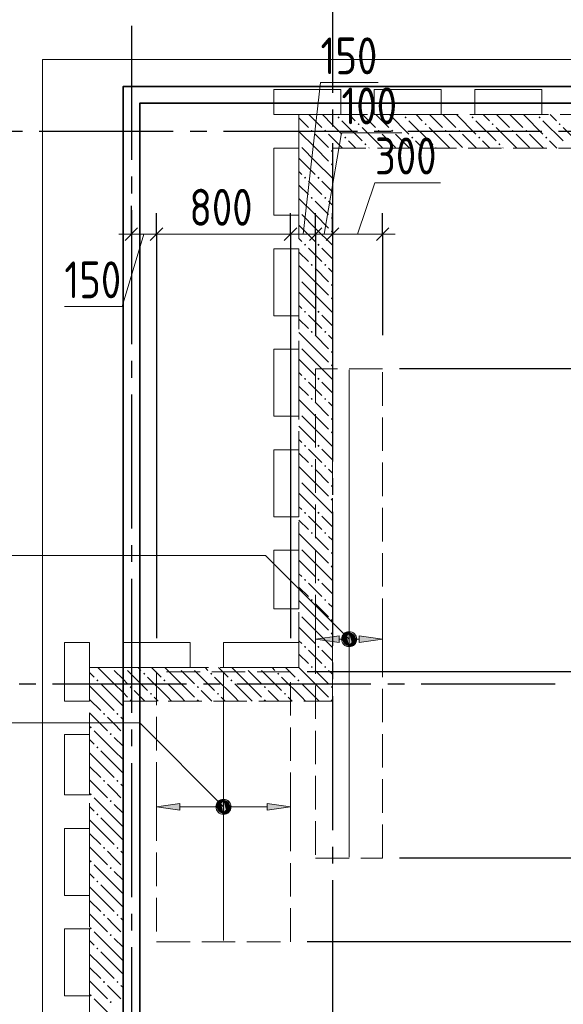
# Model space of a CAD drawing. Header units: millimetres. Extents: x 0 to 36258, y 0 to 42000.
# Tile 8 of 19: x 7257 to 10503, y 32860 to 38737. Entities that reach past the tile are written whole.
import ezdxf

# ---------------------------------------------------------------- set-up
doc = ezdxf.new("R2010")
doc.units = ezdxf.units.MM
doc.linetypes.add('______2', pattern=[270, 200, -70])
doc.linetypes.add('______5', pattern=[1100, 800, -100, 100, -100])
for name, color, linetype, lineweight in [('Standard', 7, 'Continuous', 25), ('ДОП Верх по Х', 7, 'Continuous', 25), ('Оси', 40, '______5', 18), ('Позиционная метка номер позиции', 7, 'Continuous', 13), ('Примечания', 7, 'Continuous', 25)]:
    doc.layers.add(name, color=color, linetype=linetype, lineweight=lineweight)
doc.layers.add('ЖБ Перекрытие верхний уровень', color=7, linetype='Continuous', lineweight=25, true_color=0xe0e0ff)
doc.layers.add('ЖБ Стена верхний уровень', color=7, linetype='Continuous', lineweight=25, true_color=0x006e00)
doc.styles.add('GOST 2.304-81', font='txt')

msp = doc.modelspace()

# ---------------------------------------------------------------- hatches: boundary and pattern name
at = {"layer": 'ДОП Верх по Х', "linetype": 'Continuous', "lineweight": 13, "transparency": 33554687}
for points in [[(9164, 35019), (9024, 35039), (9164, 35059)], [(8214, 34019), (8074, 34039), (8214, 34059)]]:
    msp.add_hatch(color=7, dxfattribs=at).paths.add_polyline_path(points, flags=16)
for points in [[(9191.7, 35020.2), (9191.7, 35057.8), (9186.5, 35039)], [(9191.7, 35057.8), (9205.2, 35006.8), (9205.2, 35071.3)], [(9191.7, 35057.8), (9191.7, 35020.2), (9205.2, 35006.8)], [(9205.2, 35071.3), (9224, 35001.5), (9224, 35076.5)], [(9205.2, 35071.3), (9205.2, 35006.8), (9224, 35001.5)], [(9224, 35076.5), (9224, 35001.5), (9242.7, 35006.8)], [(9224, 35076.5), (9242.7, 35006.8), (9242.7, 35071.3)], [(9242.7, 35071.3), (9242.7, 35006.8), (9256.2, 35020.2)], [(9242.7, 35071.3), (9256.2, 35020.2), (9256.2, 35057.8)], [(9256.2, 35057.8), (9256.2, 35020.2), (9261.5, 35039)], [(9284, 35019), (9424, 35039), (9284, 35059)], [(8441.7, 34020.2), (8441.7, 34057.8), (8436.5, 34039)], [(8441.7, 34057.8), (8455.2, 34006.8), (8455.2, 34071.3)], [(8441.7, 34057.8), (8441.7, 34020.2), (8455.2, 34006.8)], [(8455.2, 34071.3), (8474, 34001.5), (8474, 34076.5)], [(8455.2, 34071.3), (8455.2, 34006.8), (8474, 34001.5)], [(8474, 34076.5), (8474, 34001.5), (8492.7, 34006.8)], [(8474, 34076.5), (8492.7, 34006.8), (8492.7, 34071.3)], [(8492.7, 34071.3), (8492.7, 34006.8), (8506.2, 34020.2)], [(8492.7, 34071.3), (8506.2, 34020.2), (8506.2, 34057.8)], [(8506.2, 34057.8), (8506.2, 34020.2), (8511.5, 34039)], [(8734, 34019), (8874, 34039), (8734, 34059)]]:
    msp.add_hatch(color=7, dxfattribs=at).paths.add_polyline_path(points)
at = {"layer": 'ЖБ Стена верхний уровень', "linetype": 'Continuous', "lineweight": 18, "transparency": 33554687}
for points in [[(9154.5, 38153.1), (9160.9, 38159.6), (9167.4, 38153.1), (9160.9, 38146.6)], [(9554.5, 38153.1), (9560.9, 38159.6), (9567.4, 38153.1), (9560.9, 38146.6)], [(9954.5, 38153.1), (9960.9, 38159.6), (9967.4, 38153.1), (9960.9, 38146.6)], [(10354.5, 38153.1), (10360.9, 38159.6), (10367.4, 38153.1), (10360.9, 38146.6)], [(9274.5, 38113.1), (9281, 38119.6), (9287.5, 38113.1), (9281, 38106.6)], [(9674.5, 38113.1), (9681, 38119.6), (9687.5, 38113.1), (9681, 38106.6)], [(10074.5, 38113.1), (10081, 38119.6), (10087.5, 38113.1), (10081, 38106.6)], [(10474.5, 38113.1), (10481, 38119.6), (10487.5, 38113.1), (10481, 38106.6)], [(8994.5, 38073.1), (9001, 38079.6), (9007.5, 38073.1), (9001, 38066.6)], [(9074.5, 38073.1), (9081, 38079.6), (9087.5, 38073.1), (9081, 38066.6)], [(9194.5, 38033.1), (9201, 38039.6), (9207.5, 38033.1), (9201, 38026.6)], [(9394.5, 38073.1), (9401, 38079.6), (9407.5, 38073.1), (9401, 38066.6)], [(9474.5, 38073.1), (9481, 38079.6), (9487.5, 38073.1), (9481, 38066.6)], [(9594.5, 38033.1), (9601, 38039.6), (9607.5, 38033.1), (9601, 38026.6)], [(9794.5, 38073.1), (9801, 38079.6), (9807.5, 38073.1), (9801, 38066.6)], [(9874.5, 38073.1), (9881, 38079.6), (9887.5, 38073.1), (9881, 38066.6)], [(9994.5, 38033.1), (10001, 38039.6), (10007.5, 38033.1), (10001, 38026.6)], [(10194.5, 38073.1), (10201, 38079.6), (10207.5, 38073.1), (10201, 38066.6)], [(10274.5, 38073.1), (10281, 38079.6), (10287.5, 38073.1), (10281, 38066.6)], [(10394.5, 38033.1), (10401, 38039.6), (10407.5, 38033.1), (10401, 38026.6)], [(8924, 37996.6), (8927.5, 37993.1), (8924, 37989.7)], [(9314.5, 37993.1), (9321, 37999.6), (9327.5, 37993.1), (9321, 37986.6)], [(9714.5, 37993.1), (9721, 37999.6), (9727.5, 37993.1), (9721, 37986.6)], [(10114.5, 37993.1), (10121, 37999.6), (10127.5, 37993.1), (10121, 37986.6)], [(9114.5, 37953.1), (9121, 37959.6), (9124, 37956.6), (9124, 37949.7), (9121, 37946.6)], [(9114.5, 37873.1), (9121, 37879.6), (9124, 37876.6), (9124, 37869.7), (9121, 37866.6)], [(8954.5, 37793.1), (8960.9, 37799.6), (8967.4, 37793.1), (8960.9, 37786.6)], [(9034.5, 37793.1), (9041, 37799.6), (9047.4, 37793.1), (9041, 37786.6)], [(8994.5, 37673.1), (9001, 37679.6), (9007.5, 37673.1), (9001, 37666.6)], [(9074.5, 37673.1), (9081, 37679.6), (9087.5, 37673.1), (9081, 37666.6)], [(8924, 37596.6), (8927.5, 37593.1), (8924, 37589.7)], [(9114.5, 37553.1), (9121, 37559.6), (9124, 37556.6), (9124, 37549.7), (9121, 37546.6)], [(9114.5, 37473.1), (9121, 37479.6), (9124, 37476.6), (9124, 37469.7), (9121, 37466.6)], [(8954.5, 37393.1), (8960.9, 37399.6), (8967.4, 37393.1), (8960.9, 37386.6)], [(9034.5, 37393.1), (9041, 37399.6), (9047.4, 37393.1), (9041, 37386.6)], [(8994.5, 37273.1), (9001, 37279.6), (9007.5, 37273.1), (9001, 37266.6)], [(9074.5, 37273.1), (9081, 37279.6), (9087.5, 37273.1), (9081, 37266.6)], [(8924, 37196.6), (8927.5, 37193.1), (8924, 37189.7)], [(9114.5, 37153.1), (9121, 37159.6), (9124, 37156.6), (9124, 37149.7), (9121, 37146.6)], [(9114.5, 37073.1), (9121, 37079.6), (9124, 37076.6), (9124, 37069.7), (9121, 37066.6)], [(8954.5, 36993.1), (8960.9, 36999.6), (8967.4, 36993.1), (8960.9, 36986.6)], [(9034.5, 36993.1), (9041, 36999.6), (9047.4, 36993.1), (9041, 36986.6)], [(8994.5, 36873.1), (9001, 36879.6), (9007.5, 36873.1), (9001, 36866.6)], [(9074.5, 36873.1), (9081, 36879.6), (9087.5, 36873.1), (9081, 36866.6)], [(8924, 36796.6), (8927.5, 36793.1), (8924, 36789.7)], [(9114.5, 36753.1), (9121, 36759.6), (9124, 36756.6), (9124, 36749.7), (9121, 36746.6)], [(9114.5, 36673.1), (9121, 36679.6), (9124, 36676.6), (9124, 36669.7), (9121, 36666.6)], [(8954.5, 36593.1), (8960.9, 36599.6), (8967.4, 36593.1), (8960.9, 36586.6)], [(9034.5, 36593.1), (9041, 36599.6), (9047.4, 36593.1), (9041, 36586.6)], [(8994.5, 36473.1), (9001, 36479.6), (9007.5, 36473.1), (9001, 36466.6)], [(9074.5, 36473.1), (9081, 36479.6), (9087.5, 36473.1), (9081, 36466.6)], [(8924, 36396.6), (8927.5, 36393.1), (8924, 36389.7)], [(9114.5, 36353.1), (9121, 36359.6), (9124, 36356.6), (9124, 36349.7), (9121, 36346.6)], [(9114.5, 36273.1), (9121, 36279.6), (9124, 36276.6), (9124, 36269.7), (9121, 36266.6)], [(8954.5, 36193.1), (8960.9, 36199.6), (8967.4, 36193.1), (8960.9, 36186.6)], [(9034.5, 36193.1), (9041, 36199.6), (9047.4, 36193.1), (9041, 36186.6)], [(8994.5, 36073.1), (9001, 36079.6), (9007.5, 36073.1), (9001, 36066.6)], [(9074.5, 36073.1), (9081, 36079.6), (9087.5, 36073.1), (9081, 36066.6)], [(8924, 35996.6), (8927.5, 35993.1), (8924, 35989.7)], [(9114.5, 35953.1), (9121, 35959.6), (9124, 35956.6), (9124, 35949.7), (9121, 35946.6)], [(9114.5, 35873.1), (9121, 35879.6), (9124, 35876.6), (9124, 35869.7), (9121, 35866.6)], [(8954.5, 35793.1), (8960.9, 35799.6), (8967.4, 35793.1), (8960.9, 35786.6)], [(9034.5, 35793.1), (9041, 35799.6), (9047.4, 35793.1), (9041, 35786.6)], [(8994.5, 35673.1), (9001, 35679.6), (9007.5, 35673.1), (9001, 35666.6)], [(9074.5, 35673.1), (9081, 35679.6), (9087.5, 35673.1), (9081, 35666.6)], [(8924, 35596.6), (8927.5, 35593.1), (8924, 35589.7)], [(9114.5, 35553.1), (9121, 35559.6), (9124, 35556.6), (9124, 35549.7), (9121, 35546.6)], [(9114.5, 35473.1), (9121, 35479.6), (9124, 35476.6), (9124, 35469.7), (9121, 35466.6)], [(8954.5, 35393.1), (8960.9, 35399.6), (8967.4, 35393.1), (8960.9, 35386.6)], [(9034.5, 35393.1), (9041, 35399.6), (9047.4, 35393.1), (9041, 35386.6)], [(8994.5, 35273.1), (9001, 35279.6), (9007.5, 35273.1), (9001, 35266.6)], [(9074.5, 35273.1), (9081, 35279.6), (9087.5, 35273.1), (9081, 35266.6)], [(8924, 35196.6), (8927.5, 35193.1), (8924, 35189.7)], [(9114.5, 35153.1), (9121, 35159.6), (9124, 35156.6), (9124, 35149.7), (9121, 35146.6)], [(9114.5, 35073.1), (9121, 35079.6), (9124, 35076.6), (9124, 35069.7), (9121, 35066.6)], [(8954.5, 34993.1), (8960.9, 34999.6), (8967.4, 34993.1), (8960.9, 34986.6)], [(9034.5, 34993.1), (9041, 34999.6), (9047.4, 34993.1), (9041, 34986.6)], [(7804.3, 34870), (7801, 34866.6), (7797.6, 34870)], [(7884.3, 34870), (7881, 34866.6), (7877.6, 34870)], [(8204.3, 34870), (8201, 34866.6), (8197.6, 34870)], [(8284.3, 34870), (8281, 34866.6), (8277.6, 34870)], [(8604.3, 34870), (8601, 34866.6), (8597.6, 34870)], [(8684.3, 34870), (8681, 34866.6), (8677.6, 34870)], [(8994.5, 34873.1), (9001, 34879.6), (9007.5, 34873.1), (9004.3, 34870), (8997.6, 34870)], [(9004.3, 34870), (9001, 34866.6), (8997.6, 34870)], [(9074.5, 34873.1), (9081, 34879.6), (9087.5, 34873.1), (9084.3, 34870), (9077.6, 34870)], [(9084.3, 34870), (9081, 34866.6), (9077.6, 34870)], [(7714.5, 34793.1), (7721, 34799.6), (7727.5, 34793.1), (7721, 34786.6)], [(7994.5, 34833.1), (8001, 34839.6), (8007.5, 34833.1), (8001, 34826.6)], [(8114.5, 34793.1), (8121, 34799.6), (8127.5, 34793.1), (8121, 34786.6)], [(8394.5, 34833.1), (8401, 34839.6), (8407.5, 34833.1), (8401, 34826.6)], [(8514.5, 34793.1), (8521, 34799.6), (8527.5, 34793.1), (8521, 34786.6)], [(8794.5, 34833.1), (8801, 34839.6), (8807.5, 34833.1), (8801, 34826.6)], [(8914.5, 34793.1), (8921, 34799.6), (8927.5, 34793.1), (8921, 34786.6)], [(7914.5, 34753.1), (7921, 34759.6), (7927.5, 34753.1), (7921, 34746.6)], [(8314.5, 34753.1), (8321, 34759.6), (8327.5, 34753.1), (8321, 34746.6)], [(8714.5, 34753.1), (8721, 34759.6), (8727.5, 34753.1), (8721, 34746.6)], [(9114.5, 34753.1), (9121, 34759.6), (9124, 34756.6), (9124, 34749.7), (9121, 34746.6)], [(7914.5, 34673.1), (7921, 34679.6), (7927.5, 34673.1), (7924.3, 34670), (7917.6, 34670)], [(8034.5, 34713.1), (8041, 34719.6), (8047.4, 34713.1), (8041, 34706.6)], [(8314.5, 34673.1), (8321, 34679.6), (8327.5, 34673.1), (8324.3, 34670), (8317.6, 34670)], [(8434.5, 34713.1), (8441, 34719.6), (8447.4, 34713.1), (8441, 34706.6)], [(8714.5, 34673.1), (8721, 34679.6), (8727.5, 34673.1), (8724.3, 34670), (8717.6, 34670)], [(8834.5, 34713.1), (8841, 34719.6), (8847.4, 34713.1), (8841, 34706.6)], [(9114.5, 34673.1), (9121, 34679.6), (9124, 34676.6), (9124, 34670), (9117.6, 34670)], [(7754.5, 34593.1), (7760.9, 34599.6), (7767.4, 34593.1), (7760.9, 34586.6)], [(7834.5, 34593.1), (7841, 34599.6), (7847.4, 34593.1), (7841, 34586.6)], [(7674.5, 34513.1), (7681, 34519.6), (7687.5, 34513.1), (7681, 34506.6)], [(7794.5, 34473.1), (7801, 34479.6), (7807.5, 34473.1), (7801, 34466.6)], [(7714.5, 34393.1), (7721, 34399.6), (7727.5, 34393.1), (7721, 34386.6)], [(7754.5, 34193.1), (7760.9, 34199.6), (7767.4, 34193.1), (7760.9, 34186.6)], [(7834.5, 34193.1), (7841, 34199.6), (7847.4, 34193.1), (7841, 34186.6)], [(7674.5, 34113.1), (7681, 34119.6), (7687.5, 34113.1), (7681, 34106.6)], [(7794.5, 34073.1), (7801, 34079.6), (7807.5, 34073.1), (7801, 34066.6)], [(7714.5, 33993.1), (7721, 33999.6), (7727.5, 33993.1), (7721, 33986.6)], [(7754.5, 33793.1), (7760.9, 33799.6), (7767.4, 33793.1), (7760.9, 33786.6)], [(7834.5, 33793.1), (7841, 33799.6), (7847.4, 33793.1), (7841, 33786.6)], [(7674.5, 33713.1), (7681, 33719.6), (7687.5, 33713.1), (7681, 33706.6)], [(7794.5, 33673.1), (7801, 33679.6), (7807.5, 33673.1), (7801, 33666.6)], [(7714.5, 33593.1), (7721, 33599.6), (7727.5, 33593.1), (7721, 33586.6)], [(7754.5, 33393.1), (7760.9, 33399.6), (7767.4, 33393.1), (7760.9, 33386.6)], [(7834.5, 33393.1), (7841, 33399.6), (7847.4, 33393.1), (7841, 33386.6)], [(7674.5, 33313.1), (7681, 33319.6), (7687.5, 33313.1), (7681, 33306.6)], [(7794.5, 33273.1), (7801, 33279.6), (7807.5, 33273.1), (7801, 33266.6)], [(7714.5, 33193.1), (7721, 33199.6), (7727.5, 33193.1), (7721, 33186.6)], [(7754.5, 32993.1), (7760.9, 32999.6), (7767.4, 32993.1), (7760.9, 32986.6)], [(7834.5, 32993.1), (7841, 32999.6), (7847.4, 32993.1), (7841, 32986.6)], [(7674.5, 32913.1), (7681, 32919.6), (7687.5, 32913.1), (7681, 32906.6)], [(7794.5, 32873.1), (7801, 32879.6), (7807.5, 32873.1), (7801, 32866.6)]]:
    msp.add_hatch(color=7, dxfattribs=at).paths.add_polyline_path(points, flags=16)
at = {"layer": 'Позиционная метка номер позиции', "linetype": 'Continuous', "lineweight": 13, "transparency": 33554687}
for points in [[(9192.2, 35007.2), (9235.5, 35082.3), (9180.7, 35027.5)], [(9180.7, 35027.5), (9235.5, 35082.3), (9212.5, 35082.3)], [(9180.7, 35027.5), (9212.5, 35082.3), (9180.7, 35050.5)], [(9180.7, 35050.5), (9212.5, 35082.3), (9192.2, 35070.8)], [(9192.2, 35007.2), (9255.8, 35070.8), (9235.5, 35082.3)], [(9212.5, 34995.7), (9255.8, 35070.8), (9192.2, 35007.2)], [(9212.5, 34995.7), (9267.3, 35050.5), (9255.8, 35070.8)], [(9235.5, 34995.7), (9267.3, 35050.5), (9212.5, 34995.7)], [(9235.5, 34995.7), (9267.3, 35027.5), (9267.3, 35050.5)], [(9267.3, 35027.5), (9235.5, 34995.7), (9255.8, 35007.2)], [(8442.2, 34007.2), (8485.5, 34082.3), (8430.7, 34027.5)], [(8430.7, 34027.5), (8485.5, 34082.3), (8462.5, 34082.3)], [(8430.7, 34027.5), (8462.5, 34082.3), (8430.7, 34050.5)], [(8430.7, 34050.5), (8462.5, 34082.3), (8442.2, 34070.8)], [(8442.2, 34007.2), (8505.8, 34070.8), (8485.5, 34082.3)], [(8462.5, 33995.7), (8505.8, 34070.8), (8442.2, 34007.2)], [(8462.5, 33995.7), (8517.3, 34050.5), (8505.8, 34070.8)], [(8485.5, 33995.7), (8517.3, 34050.5), (8462.5, 33995.7)], [(8485.5, 33995.7), (8517.3, 34027.5), (8517.3, 34050.5)], [(8517.3, 34027.5), (8485.5, 33995.7), (8505.8, 34007.2)]]:
    msp.add_hatch(color=7, dxfattribs=at).paths.add_polyline_path(points)

# ---------------------------------------------------------------- linework, layer by layer
at = {"layer": 'Standard', "color": 7, "linetype": 'Continuous', "lineweight": 13, "transparency": 33554687}
for p, q in [((8949, 37457), (9053.2, 38361)), ((9053.2, 38361), (9397.2, 38361)), ((9074, 37457), (9178.2, 38062)), ((9178.2, 38062), (9537.9, 38062)), ((9274, 37457), (9378.2, 37763.2)), ((9378.2, 37763.2), (9769.1, 37763.2)), ((7924, 37457), (7849, 37457)), ((7999, 37457), (7868.1, 37024.1)), ((8074, 37457), (7924, 37457)), ((9024, 37457), (8874, 37457)), ((9124, 37457), (9024, 37457)), ((9424, 37457), (9124, 37457)), ((9424, 37457), (9499, 37457)), ((7868.1, 37024.1), (7524, 37024.1))]:
    msp.add_line(p, q, dxfattribs=at)
at = {"layer": 'Standard', "color": 251, "linetype": 'Continuous', "lineweight": -3, "true_color": 0x656565, "transparency": 33554687}
for p, q in [((7924, 37457), (7924, 37625.8)), ((7924, 37457), (7924, 37582)), ((8074, 37457), (8074, 37582)), ((8874, 37457), (8874, 37582)), ((9024, 37457), (9024, 37582)), ((9124, 37457), (9124, 37582)), ((9424, 37457), (9424, 37582)), ((7924, 37457), (7924, 37332)), ((8074, 37457), (8074, 37332)), ((8874, 37457), (8874, 37332)), ((8874, 37457), (8874, 35045)), ((9024, 37457), (9024, 37332)), ((9024, 37457), (9024, 36853)), ((9124, 37457), (9124, 37332)), ((9124, 37457), (9124, 36757)), ((9424, 37457), (9424, 37332)), ((9424, 37457), (9424, 36853))]:
    msp.add_line(p, q, dxfattribs=at)
at = {"layer": 'Standard', "color": 7, "linetype": 'Continuous', "lineweight": 25, "transparency": 33554687}
for p, q in [((7961.5, 37494.5), (7886.5, 37419.5)), ((8111.5, 37494.5), (8036.5, 37419.5)), ((8911.5, 37494.5), (8836.5, 37419.5)), ((9061.5, 37494.5), (8986.5, 37419.5)), ((9161.5, 37494.5), (9086.5, 37419.5)), ((9461.5, 37494.5), (9386.5, 37419.5))]:
    msp.add_line(p, q, dxfattribs=at)
at = {"layer": 'Standard', "color": 254, "linetype": 'Continuous', "lineweight": 35, "true_color": 0xc4c4ff, "transparency": 33554687}
for points in [[(7874, 16762), (22093.7, 16762), (22093.7, 38338), (7874, 38338), (7874, 16762)], [(7974, 16862), (21993.7, 16862), (21993.7, 38238), (7974, 38238), (7974, 16862)]]:
    msp.add_lwpolyline(points, dxfattribs=at)
at = {"layer": 'Standard', "color": 251, "linetype": 'Continuous', "lineweight": -3, "true_color": 0x656565, "transparency": 33554687}
for points in [[(8074, 37457), (8074, 37273.4), (8074, 37273.4), (8074, 35045)], [(11724, 36653), (11707, 36653), (11707, 36653), (9524, 36653)], [(11724, 34845), (11707, 34845), (11707, 34845), (11707, 34845), (11707, 34845), (8974, 34845)], [(11724, 33733), (11707, 33733), (11707, 33733), (11707, 33733), (11707, 33733), (11707, 33733), (11707, 33733), (9524, 33733)], [(11724, 33233), (11707, 33233), (11707, 33233), (11707, 33233), (11707, 33233), (11707, 33233), (11707, 33233), (11707, 33233), (11707, 33233), (8974, 33233)]]:
    msp.add_lwpolyline(points, dxfattribs=at)
at = {"layer": 'Standard', "color": 7, "linetype": 'Continuous', "lineweight": 13, "transparency": 33554687}
msp.add_lwpolyline([(8874, 37457), (8402.3, 37457), (8402.3, 37457), (8074, 37457)], dxfattribs=at)
at = {"layer": 'ДОП Верх по Х', "color": 7, "linetype": 'Continuous', "lineweight": 18, "transparency": 33554687}
for p, q in [((9224, 36647), (9224, 33739)), ((8474, 34838), (8474, 33240))]:
    msp.add_line(p, q, dxfattribs=at)
at = {"layer": 'ДОП Верх по Х', "color": 251, "linetype": 'Continuous', "lineweight": 13, "true_color": 0x494949, "transparency": 33554687}
for p, q in [((9024, 35039), (9024, 35139)), ((9424, 35039), (9424, 35139)), ((9024, 35039), (9164, 35059)), ((9164, 35019), (9024, 35039)), ((9024, 35039), (9024, 34939)), ((9024, 35039), (9024, 35039)), ((9164, 35059), (9164, 35019)), ((9164, 35039), (9194, 35039)), ((9224, 35076.5), (9224, 35076.5)), ((9254, 35039), (9284, 35039)), ((9424, 35039), (9284, 35059)), ((9284, 35059), (9284, 35019)), ((9284, 35019), (9424, 35039)), ((9424, 35039), (9424, 34939)), ((9424, 35039), (9424, 35039)), ((9224, 35001.5), (9224, 35001.5)), ((8074, 34039), (8074, 34139)), ((8874, 34039), (8874, 34139)), ((8074, 34039), (8214, 34059)), ((8214, 34019), (8074, 34039)), ((8074, 34039), (8074, 33939)), ((8074, 34039), (8074, 34039)), ((8214, 34059), (8214, 34019)), ((8214, 34039), (8444, 34039)), ((8474, 34076.5), (8474, 34076.5)), ((8504, 34039), (8734, 34039)), ((8874, 34039), (8734, 34059)), ((8734, 34059), (8734, 34019)), ((8734, 34019), (8874, 34039)), ((8874, 34039), (8874, 33939)), ((8874, 34039), (8874, 34039)), ((8474, 34001.5), (8474, 34001.5))]:
    msp.add_line(p, q, dxfattribs=at)
for centre in [(9224, 35039), (8474, 34039)]:
    msp.add_circle(centre, 37.5, dxfattribs=at)
at = {"layer": 'ЖБ Перекрытие верхний уровень', "color": 7, "linetype": 'Continuous', "lineweight": 18, "transparency": 33554687}
for p, q in [((22354, 38500), (7394, 38500)), ((7394, 38500), (7394, 16930)), ((8774, 38320), (9174, 38320)), ((8774, 38170), (8774, 38320)), ((9174, 38320), (9174, 38170)), ((9374, 38320), (9774, 38320)), ((9374, 38170), (9374, 38320)), ((9774, 38320), (9774, 38170)), ((9974, 38170), (9974, 38320)), ((9974, 38320), (10374, 38320)), ((10374, 38320), (10374, 38170)), ((9174, 38170), (8774, 38170)), ((9774, 38170), (9374, 38170)), ((10374, 38170), (9974, 38170)), ((8774, 37570), (8774, 37970)), ((8774, 37970), (8924, 37970)), ((8924, 37970), (8924, 37570)), ((8924, 37570), (8774, 37570)), ((8774, 36970), (8774, 37370)), ((8774, 37370), (8924, 37370)), ((8924, 37370), (8924, 36970)), ((8924, 36970), (8774, 36970)), ((8774, 36370), (8774, 36770)), ((8774, 36770), (8924, 36770)), ((8924, 36770), (8924, 36370)), ((8924, 36370), (8774, 36370)), ((8774, 35770), (8774, 36170)), ((8774, 36170), (8924, 36170)), ((8924, 36170), (8924, 35770)), ((8924, 35770), (8774, 35770)), ((8774, 35220), (8774, 35570)), ((8774, 35570), (8924, 35570)), ((8924, 35570), (8924, 35220)), ((8924, 35220), (8774, 35220)), ((7524, 34670), (7524, 35020)), ((7524, 35020), (7674, 35020)), ((7674, 35020), (7674, 34670)), ((7874, 35020), (8274, 35020)), ((7874, 34870), (7874, 35020)), ((8274, 35020), (8274, 34870)), ((8474, 34870), (8474, 35020)), ((8474, 35020), (8924, 35020)), ((8924, 35020), (8924, 34870)), ((8274, 34870), (7874, 34870)), ((8924, 34870), (8474, 34870)), ((7674, 34670), (7524, 34670)), ((7524, 34110), (7524, 34470)), ((7524, 34470), (7674, 34470)), ((7674, 34470), (7674, 34110)), ((7674, 34110), (7524, 34110)), ((7524, 33510), (7524, 33910)), ((7524, 33910), (7674, 33910)), ((7674, 33910), (7674, 33510)), ((7674, 33510), (7524, 33510)), ((7524, 32910), (7524, 33310)), ((7524, 33310), (7674, 33310)), ((7674, 33310), (7674, 32910)), ((7674, 32910), (7524, 32910))]:
    msp.add_line(p, q, dxfattribs=at)
at = {"layer": 'ЖБ Стена верхний уровень', "color": 251, "linetype": '______2', "lineweight": 13, "true_color": 0x656565, "transparency": 33554687}
for p, q in [((9124, 38170), (8924, 38170)), ((8924, 38170), (8924, 34870)), ((22024, 38170), (9124, 38170)), ((9124, 37970), (21824, 37970)), ((9124, 34870), (9124, 37970)), ((7874, 34870), (7674, 34870)), ((7674, 34870), (7674, 30950)), ((8924, 34870), (7874, 34870)), ((9124, 34670), (9124, 34870)), ((7874, 30950), (7874, 34670)), ((7874, 34670), (9124, 34670))]:
    msp.add_line(p, q, dxfattribs=at)
at = {"layer": 'ЖБ Стена верхний уровень', "color": 9, "linetype": 'Continuous', "lineweight": 18, "true_color": 0xc7c7c7, "transparency": 33554687}
for p, q in [((8924, 38150.1), (8981, 38093.1)), ((9021, 38133.1), (8984.1, 38170)), ((9064.1, 38170), (9124, 38110.1)), ((9224.1, 38170), (9260.9, 38133.1)), ((9304.1, 38170), (9381, 38093.1)), ((9421, 38133.1), (9384.1, 38170)), ((9464.1, 38170), (9581, 38053.1)), ((9624.1, 38170), (9660.9, 38133.1)), ((9704.1, 38170), (9781, 38093.1)), ((9821, 38133.1), (9784.1, 38170)), ((9864.1, 38170), (9981, 38053.1)), ((10024.1, 38170), (10060.9, 38133.1)), ((10104.1, 38170), (10181, 38093.1)), ((10221, 38133.1), (10184.1, 38170)), ((10264.1, 38170), (10381, 38053.1)), ((10424.1, 38170), (10460.9, 38133.1)), ((9060.9, 38093.1), (9021, 38133.1)), ((9124, 38110.1), (9181, 38053.1)), ((9181, 38133.1), (9301, 38013.1)), ((9421, 37973.1), (9301, 38093.1)), ((9460.9, 38093.1), (9421, 38133.1)), ((9581, 38133.1), (9701, 38013.1)), ((9821, 37973.1), (9701, 38093.1)), ((9860.9, 38093.1), (9821, 38133.1)), ((9981, 38133.1), (10101, 38013.1)), ((10221, 37973.1), (10101, 38093.1)), ((10260.9, 38093.1), (10221, 38133.1)), ((10381, 38133.1), (10501, 38013.1)), ((10621, 37973.1), (10501, 38093.1)), ((9021, 37973.1), (8924, 38070.1)), ((9021, 38053.1), (9101, 37973.1)), ((9101, 38053.1), (9124, 38030.1)), ((9124, 38030.1), (9184.1, 37970)), ((9421, 38053.1), (9501, 37973.1)), ((9501, 38053.1), (9584.1, 37970)), ((9821, 38053.1), (9901, 37973.1)), ((9901, 38053.1), (9984.1, 37970)), ((10221, 38053.1), (10301, 37973.1)), ((10301, 38053.1), (10384.1, 37970)), ((8941, 37973.1), (9021, 37893.1)), ((9021, 37973.1), (9101, 37893.1)), ((9264.1, 37970), (9221, 38013.1)), ((9341, 37973.1), (9344.1, 37970)), ((9421, 37973.1), (9424.1, 37970)), ((9664.1, 37970), (9621, 38013.1)), ((9741, 37973.1), (9744.1, 37970)), ((9821, 37973.1), (9824.1, 37970)), ((10064.1, 37970), (10021, 38013.1)), ((10141, 37973.1), (10144.1, 37970)), ((10221, 37973.1), (10224.1, 37970)), ((10464.1, 37970), (10421, 38013.1)), ((8941, 37893.1), (8924, 37910.1)), ((8941, 37893.1), (9021, 37813.1)), ((9021, 37893.1), (9124, 37790.1)), ((8924, 37830.1), (8941, 37813.1)), ((8924, 37750.1), (8981, 37693.1)), ((9021, 37733.1), (8981, 37773.1)), ((9060.9, 37693.1), (9021, 37733.1)), ((9060.9, 37773.1), (9124, 37710.1)), ((9021, 37573.1), (8924, 37670.1)), ((9021, 37653.1), (9101, 37573.1)), ((9101, 37653.1), (9124, 37630.1)), ((8941, 37573.1), (9021, 37493.1)), ((9021, 37573.1), (9101, 37493.1)), ((8941, 37493.1), (8924, 37510.1)), ((8941, 37493.1), (9021, 37413.1)), ((9021, 37493.1), (9124, 37390.1)), ((8924, 37430.1), (8941, 37413.1)), ((8924, 37350.1), (8981, 37293.1)), ((9021, 37333.1), (8981, 37373.1)), ((9060.9, 37293.1), (9021, 37333.1)), ((9060.9, 37373.1), (9124, 37310.1)), ((9021, 37173.1), (8924, 37270.1)), ((9021, 37253.1), (9101, 37173.1)), ((9101, 37253.1), (9124, 37230.1)), ((8941, 37173.1), (9021, 37093.1)), ((9021, 37173.1), (9101, 37093.1)), ((8941, 37093.1), (8924, 37110.1)), ((8941, 37093.1), (9021, 37013.1)), ((9021, 37093.1), (9124, 36990.1)), ((8924, 37030.1), (8941, 37013.1)), ((9021, 36933.1), (8981, 36973.1)), ((9060.9, 36973.1), (9124, 36910.1)), ((8924, 36950.1), (8981, 36893.1)), ((9060.9, 36893.1), (9021, 36933.1)), ((9021, 36773.1), (8924, 36870.1)), ((9021, 36853.1), (9101, 36773.1)), ((9101, 36853.1), (9124, 36830.1)), ((8941, 36773.1), (9021, 36693.1)), ((9021, 36773.1), (9101, 36693.1)), ((8941, 36693.1), (8924, 36710.1)), ((8941, 36693.1), (9021, 36613.1)), ((9021, 36693.1), (9124, 36590.1)), ((8924, 36630.1), (8941, 36613.1)), ((9021, 36533.1), (8981, 36573.1)), ((9060.9, 36573.1), (9124, 36510.1)), ((8924, 36550.1), (8981, 36493.1)), ((9060.9, 36493.1), (9021, 36533.1)), ((9021, 36373.1), (8924, 36470.1)), ((9021, 36453.1), (9101, 36373.1)), ((9101, 36453.1), (9124, 36430.1)), ((8941, 36373.1), (9021, 36293.1)), ((9021, 36373.1), (9101, 36293.1)), ((8941, 36293.1), (8924, 36310.1)), ((8941, 36293.1), (9021, 36213.1)), ((9021, 36293.1), (9124, 36190.1)), ((8924, 36230.1), (8941, 36213.1)), ((8924, 36150.1), (8981, 36093.1)), ((9021, 36133.1), (8981, 36173.1)), ((9060.9, 36173.1), (9124, 36110.1)), ((9060.9, 36093.1), (9021, 36133.1)), ((9021, 35973.1), (8924, 36070.1)), ((9021, 36053.1), (9101, 35973.1)), ((9101, 36053.1), (9124, 36030.1)), ((8941, 35973.1), (9021, 35893.1)), ((9021, 35973.1), (9101, 35893.1)), ((8941, 35893.1), (8924, 35910.1)), ((8941, 35893.1), (9021, 35813.1)), ((9021, 35893.1), (9124, 35790.1)), ((8924, 35830.1), (8941, 35813.1)), ((8924, 35750.1), (8981, 35693.1)), ((9021, 35733.1), (8981, 35773.1)), ((9060.9, 35693.1), (9021, 35733.1)), ((9060.9, 35773.1), (9124, 35710.1)), ((9021, 35573.1), (8924, 35670.1)), ((9021, 35653.1), (9101, 35573.1)), ((9101, 35653.1), (9124, 35630.1)), ((8941, 35573.1), (9021, 35493.1)), ((9021, 35573.1), (9101, 35493.1)), ((8941, 35493.1), (8924, 35510.1)), ((8941, 35493.1), (9021, 35413.1)), ((9021, 35493.1), (9124, 35390.1)), ((8924, 35430.1), (8941, 35413.1)), ((8924, 35350.1), (8981, 35293.1)), ((9021, 35333.1), (8981, 35373.1)), ((9060.9, 35293.1), (9021, 35333.1)), ((9060.9, 35373.1), (9124, 35310.1)), ((9021, 35173.1), (8924, 35270.1)), ((9021, 35253.1), (9101, 35173.1)), ((9101, 35253.1), (9124, 35230.1)), ((8941, 35173.1), (9021, 35093.1)), ((9021, 35173.1), (9101, 35093.1)), ((8941, 35093.1), (8924, 35110.1)), ((8941, 35093.1), (9021, 35013.1)), ((9021, 35093.1), (9124, 34990.1)), ((8924, 35030.1), (8941, 35013.1)), ((9021, 34933.1), (8981, 34973.1)), ((9060.9, 34973.1), (9124, 34910.1)), ((8924, 34950.1), (8981, 34893.1)), ((9060.9, 34893.1), (9021, 34933.1)), ((7821, 34773.1), (7724.1, 34870)), ((7821, 34853.1), (7874, 34800.1)), ((7901, 34853.1), (8021, 34733.1)), ((7964.1, 34870), (7981, 34853.1)), ((8044.1, 34870), (8101, 34813.1)), ((8221, 34773.1), (8124.1, 34870)), ((8221, 34853.1), (8301, 34773.1)), ((8301, 34853.1), (8421, 34733.1)), ((8364.1, 34870), (8381, 34853.1)), ((8444.1, 34870), (8501, 34813.1)), ((8621, 34773.1), (8524.1, 34870)), ((8621, 34853.1), (8701, 34773.1)), ((8701, 34853.1), (8821, 34733.1)), ((8764.1, 34870), (8781, 34853.1)), ((8844.1, 34870), (8901, 34813.1)), ((8924.1, 34870), (8924, 34870.1)), ((9021, 34773.1), (8924.1, 34870)), ((9021, 34853.1), (9101, 34773.1)), ((9101, 34853.1), (9124, 34830.1)), ((7674, 34840.1), (7701, 34813.1)), ((7874, 34800.1), (7901, 34773.1)), ((8141, 34693.1), (8021, 34813.1)), ((8541, 34693.1), (8421, 34813.1)), ((8941, 34693.1), (8821, 34813.1)), ((7741, 34693.1), (7674, 34760.1)), ((7741, 34773.1), (7821, 34693.1)), ((7821, 34773.1), (7874, 34720.1)), ((7981, 34693.1), (7941, 34733.1)), ((8141, 34773.1), (8221, 34693.1)), ((8221, 34773.1), (8301, 34693.1)), ((8381, 34693.1), (8341, 34733.1)), ((8541, 34773.1), (8621, 34693.1)), ((8621, 34773.1), (8701, 34693.1)), ((8781, 34693.1), (8741, 34733.1)), ((8941, 34773.1), (9021, 34693.1)), ((9021, 34773.1), (9101, 34693.1)), ((7674, 34680.1), (7741, 34613.1)), ((7741, 34693.1), (7821, 34613.1)), ((7821, 34693.1), (7874, 34640.1)), ((7874, 34720.1), (7901, 34693.1)), ((8004.1, 34670), (7981, 34693.1)), ((8060.9, 34693.1), (8084.1, 34670)), ((8141, 34693.1), (8164.1, 34670)), ((8221, 34693.1), (8244.1, 34670)), ((8404.1, 34670), (8381, 34693.1)), ((8460.9, 34693.1), (8484.1, 34670)), ((8541, 34693.1), (8564.1, 34670)), ((8621, 34693.1), (8644.1, 34670)), ((8804.1, 34670), (8781, 34693.1)), ((8860.9, 34693.1), (8884.1, 34670)), ((8941, 34693.1), (8964.1, 34670)), ((9021, 34693.1), (9044.1, 34670)), ((7674, 34600.1), (7781, 34493.1)), ((7821, 34533.1), (7781, 34573.1)), ((7860.9, 34573.1), (7874, 34560.1)), ((7860.9, 34493.1), (7821, 34533.1)), ((7674, 34440.1), (7701, 34413.1)), ((7821, 34373.1), (7701, 34493.1)), ((7821, 34453.1), (7874, 34400.1)), ((7741, 34293.1), (7674, 34360.1)), ((7741, 34373.1), (7821, 34293.1)), ((7821, 34373.1), (7874, 34320.1)), ((7674, 34280.1), (7741, 34213.1)), ((7741, 34293.1), (7821, 34213.1)), ((7821, 34293.1), (7874, 34240.1)), ((7674, 34200.1), (7781, 34093.1)), ((7821, 34133.1), (7781, 34173.1)), ((7860.9, 34173.1), (7874, 34160.1)), ((7821, 33973.1), (7701, 34093.1)), ((7860.9, 34093.1), (7821, 34133.1)), ((7674, 34040.1), (7701, 34013.1)), ((7821, 34053.1), (7874, 34000.1)), ((7741, 33973.1), (7821, 33893.1)), ((7821, 33973.1), (7874, 33920.1)), ((7741, 33893.1), (7674, 33960.1)), ((7674, 33880.1), (7741, 33813.1)), ((7741, 33893.1), (7821, 33813.1)), ((7821, 33893.1), (7874, 33840.1)), ((7674, 33800.1), (7781, 33693.1)), ((7821, 33733.1), (7781, 33773.1)), ((7860.9, 33773.1), (7874, 33760.1)), ((7821, 33573.1), (7701, 33693.1)), ((7860.9, 33693.1), (7821, 33733.1)), ((7674, 33640.1), (7701, 33613.1)), ((7821, 33653.1), (7874, 33600.1)), ((7741, 33493.1), (7674, 33560.1)), ((7741, 33573.1), (7821, 33493.1)), ((7821, 33573.1), (7874, 33520.1)), ((7674, 33480.1), (7741, 33413.1)), ((7741, 33493.1), (7821, 33413.1)), ((7821, 33493.1), (7874, 33440.1)), ((7674, 33400.1), (7781, 33293.1)), ((7821, 33333.1), (7781, 33373.1)), ((7860.9, 33293.1), (7821, 33333.1)), ((7860.9, 33373.1), (7874, 33360.1)), ((7821, 33173.1), (7701, 33293.1)), ((7674, 33240.1), (7701, 33213.1)), ((7821, 33253.1), (7874, 33200.1)), ((7741, 33093.1), (7674, 33160.1)), ((7741, 33173.1), (7821, 33093.1)), ((7821, 33173.1), (7874, 33120.1)), ((7741, 33093.1), (7821, 33013.1)), ((7821, 33093.1), (7874, 33040.1)), ((7674, 33080.1), (7741, 33013.1)), ((7674, 33000.1), (7781, 32893.1)), ((7821, 32933.1), (7781, 32973.1)), ((7860.9, 32973.1), (7874, 32960.1)), ((7860.9, 32893.1), (7821, 32933.1)), ((7821, 32773.1), (7701, 32893.1))]:
    msp.add_line(p, q, dxfattribs=at)
at = {"layer": 'Оси', "color": 8, "linetype": '______5', "lineweight": -3, "transparency": 33554687}
for p, q in [((9124, 39100), (9124, 14930)), ((7924, 38700), (7924, 14930)), ((23574, 38070), (3600, 38070)), ((22554, 34770), (3600, 34770))]:
    msp.add_line(p, q, dxfattribs=at)
at = {"layer": 'Позиционная метка номер позиции', "color": 7, "linetype": 'Continuous', "lineweight": 13, "transparency": 33554687}
for p, q in [((9192.2, 35070.8), (9192.2, 35070.8)), ((9255.8, 35070.8), (9255.8, 35070.8)), ((9192.2, 35007.2), (9192.2, 35007.2)), ((9255.8, 35007.2), (9255.8, 35007.2)), ((8442.2, 34070.8), (8442.2, 34070.8)), ((8505.8, 34070.8), (8505.8, 34070.8)), ((8442.2, 34007.2), (8442.2, 34007.2)), ((8505.8, 34007.2), (8505.8, 34007.2))]:
    msp.add_line(p, q, dxfattribs=at)
for points in [[(9224, 35039), (8724, 35539), (4920.5, 35539)], [(8474, 34039), (7974, 34539), (4920.5, 34539)]]:
    msp.add_lwpolyline(points, dxfattribs=at)
for centre in [(9224, 35039), (8474, 34039)]:
    msp.add_circle(centre, 45, dxfattribs=at)
at = {"layer": 'Примечания', "color": 7, "linetype": '______2', "lineweight": 18, "transparency": 33554687}
for p, q in [((9424, 36653), (9024, 36653)), ((9024, 36653), (9024, 33733)), ((9424, 33733), (9424, 36653)), ((8874, 34845), (8074, 34845)), ((8074, 34845), (8074, 33233)), ((8874, 33233), (8874, 34845)), ((9024, 33733), (9424, 33733)), ((8074, 33233), (8874, 33233))]:
    msp.add_line(p, q, dxfattribs=at)

# ---------------------------------------------------------------- texts
at = {"layer": 'Standard', "color": 7, "linetype": 'Continuous', "lineweight": 25, "transparency": 33554687, "char_height": 220, "attachment_point": 7, "style": 'GOST 2.304-81'}
for s, insert, width in [('150', (9053.2, 38411), 469.509), ('100', (9178.2, 38112.1), 485.079), ('300', (9378.2, 37813.2), 516.396), ('800', (8270.7, 37507), 531.967), ('150', (7524, 37074.1), 469.509)]:
    msp.add_mtext(s, dxfattribs=dict(at, insert=insert, width=width))

doc.saveas('drawing.dxf')
